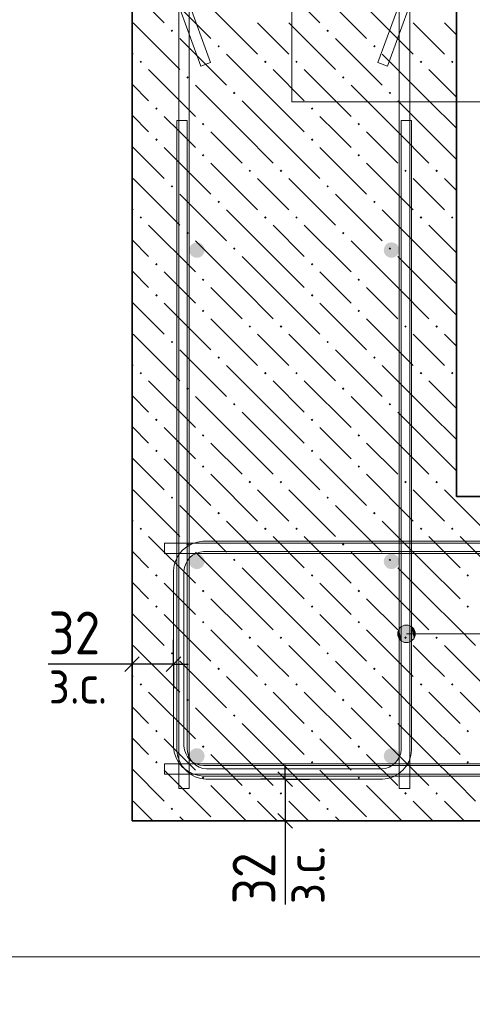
# Model space of a CAD drawing. Header units: millimetres. Extents: x 0 to 42000, y 0 to 29700.
# Tile 3 of 18: x 5334 to 7660, y 5756 to 10817. Entities that reach past the tile are written whole.
import ezdxf

# ---------------------------------------------------------------- set-up
doc = ezdxf.new("R2010")
doc.units = ezdxf.units.MM
for name, color, linetype, lineweight in [('Standard', 7, 'Continuous', 25), ('ЖБ Стена верхний уровень', 7, 'Continuous', 35), ('Позиционная метка линия выноска', 7, 'Continuous', 13), ('Стена обрамление П-обр.', 7, 'Continuous', 35), ('Стена фоновая арматура У1', 7, 'Continuous', 18), ('Стена фоновая арматура Х1', 7, 'Continuous', 35), ('Стена фоновая затяжка С-обр.', 52, 'Continuous', 25)]:
    doc.layers.add(name, color=color, linetype=linetype, lineweight=lineweight)
doc.layers.add('Размерная выноска', color=7, linetype='Continuous')
doc.styles.add('ISOCPEUR', font='txt')

msp = doc.modelspace()

# ---------------------------------------------------------------- hatches: boundary and pattern name
at = {"layer": 'ЖБ Стена верхний уровень', "linetype": 'Continuous', "lineweight": 18, "transparency": 33554687}
for points in [[(6110.2, 10760.3), (6116.8, 10766.8), (6123.3, 10760.3), (6116.8, 10753.8)], [(6910.2, 10760.3), (6916.8, 10766.8), (6923.3, 10760.3), (6916.8, 10753.8)], [(6350.3, 10680.3), (6356.8, 10686.8), (6363.3, 10680.3), (6356.8, 10673.8)], [(7150.3, 10680.3), (7156.8, 10686.8), (7163.3, 10680.3), (7156.8, 10673.8)], [(5950.3, 10600.3), (5956.8, 10606.8), (5963.2, 10600.3), (5956.8, 10593.8)], [(6590.2, 10600.3), (6596.7, 10606.8), (6603.3, 10600.3), (6596.7, 10593.8)], [(6750.3, 10600.3), (6756.8, 10606.8), (6763.3, 10600.3), (6756.8, 10593.8)], [(7390.2, 10600.3), (7396.8, 10606.8), (7403.3, 10600.3), (7396.8, 10593.8)], [(7550.3, 10600.3), (7556.8, 10606.8), (7563.3, 10600.3), (7556.8, 10593.8)], [(6190.2, 10520.3), (6196.7, 10526.8), (6203.3, 10520.3), (6196.7, 10513.8)], [(6990.2, 10520.3), (6996.7, 10526.8), (7003.3, 10520.3), (6996.7, 10513.8)], [(6430.2, 10440.3), (6436.8, 10446.8), (6443.3, 10440.3), (6436.8, 10433.8)], [(7230.2, 10440.3), (7236.8, 10446.8), (7243.3, 10440.3), (7236.8, 10433.8)], [(6030.2, 10360.3), (6036.8, 10366.8), (6043.3, 10360.3), (6036.8, 10353.8)], [(6830.2, 10360.3), (6836.8, 10366.8), (6843.3, 10360.3), (6836.8, 10353.8)], [(6270.3, 10280.3), (6276.7, 10286.8), (6283.3, 10280.3), (6276.7, 10273.8)], [(7070.3, 10280.3), (7076.7, 10286.8), (7083.3, 10280.3), (7076.7, 10273.8)], [(6030.2, 10200.3), (6036.8, 10206.8), (6043.3, 10200.3), (6036.8, 10193.8)], [(6830.2, 10200.3), (6836.8, 10206.8), (6843.3, 10200.3), (6836.8, 10193.8)], [(6270.3, 10120.3), (6276.7, 10126.8), (6283.3, 10120.3), (6276.7, 10113.8)], [(7070.3, 10120.3), (7076.7, 10126.8), (7083.3, 10120.3), (7076.7, 10113.8)], [(6510.2, 10040.3), (6516.8, 10046.8), (6523.3, 10040.3), (6516.8, 10033.8)], [(6670.3, 10040.3), (6676.7, 10046.8), (6683.3, 10040.3), (6676.7, 10033.8)], [(7310.2, 10040.3), (7316.8, 10046.8), (7323.3, 10040.3), (7316.8, 10033.8)], [(7470.3, 10040.3), (7476.7, 10046.8), (7483.3, 10040.3), (7476.7, 10033.8)], [(6110.2, 9960.3), (6116.8, 9966.8), (6123.3, 9960.3), (6116.8, 9953.8)], [(6910.2, 9960.3), (6916.8, 9966.8), (6923.3, 9960.3), (6916.8, 9953.8)], [(6350.3, 9880.3), (6356.8, 9886.8), (6363.3, 9880.3), (6356.8, 9873.8)], [(7150.3, 9880.3), (7156.8, 9886.8), (7163.3, 9880.3), (7156.8, 9873.8)], [(5950.3, 9800.3), (5956.8, 9806.8), (5963.2, 9800.3), (5956.8, 9793.8)], [(6590.2, 9800.3), (6596.7, 9806.8), (6603.3, 9800.3), (6596.7, 9793.8)], [(6750.3, 9800.3), (6756.8, 9806.8), (6763.3, 9800.3), (6756.8, 9793.8)], [(7390.2, 9800.3), (7396.8, 9806.8), (7403.3, 9800.3), (7396.8, 9793.8)], [(7550.3, 9800.3), (7556.8, 9806.8), (7563.3, 9800.3), (7556.8, 9793.8)], [(6190.2, 9720.3), (6196.7, 9726.8), (6203.3, 9720.3), (6196.7, 9713.8)], [(6990.2, 9720.3), (6996.7, 9726.8), (7003.3, 9720.3), (6996.7, 9713.8)], [(6430.2, 9640.3), (6436.8, 9646.8), (6443.3, 9640.3), (6436.8, 9633.8)], [(7230.2, 9640.3), (7236.8, 9646.8), (7243.3, 9640.3), (7236.8, 9633.8)], [(6030.2, 9560.3), (6036.8, 9566.8), (6043.3, 9560.3), (6036.8, 9553.8)], [(6830.2, 9560.3), (6836.8, 9566.8), (6843.3, 9560.3), (6836.8, 9553.8)], [(6270.3, 9480.3), (6276.7, 9486.8), (6283.3, 9480.3), (6276.7, 9473.8)], [(7070.3, 9480.3), (7076.7, 9486.8), (7083.3, 9480.3), (7076.7, 9473.8)], [(6030.2, 9400.3), (6036.8, 9406.8), (6043.3, 9400.3), (6036.8, 9393.8)], [(6830.2, 9400.3), (6836.8, 9406.8), (6843.3, 9400.3), (6836.8, 9393.8)], [(6270.3, 9320.3), (6276.7, 9326.8), (6283.3, 9320.3), (6276.7, 9313.8)], [(7070.3, 9320.3), (7076.7, 9326.8), (7083.3, 9320.3), (7076.7, 9313.8)], [(6510.2, 9240.3), (6516.8, 9246.8), (6523.3, 9240.3), (6516.8, 9233.8)], [(6670.3, 9240.3), (6676.7, 9246.8), (6683.3, 9240.3), (6676.7, 9233.8)], [(7310.2, 9240.3), (7316.8, 9246.8), (7323.3, 9240.3), (7316.8, 9233.8)], [(7470.3, 9240.3), (7476.7, 9246.8), (7483.3, 9240.3), (7476.7, 9233.8)], [(6110.2, 9160.3), (6116.8, 9166.8), (6123.3, 9160.3), (6116.8, 9153.8)], [(6910.2, 9160.3), (6916.8, 9166.8), (6923.3, 9160.3), (6916.8, 9153.8)], [(6350.3, 9080.3), (6356.8, 9086.8), (6363.3, 9080.3), (6356.8, 9073.8)], [(7150.3, 9080.3), (7156.8, 9086.8), (7163.3, 9080.3), (7156.8, 9073.8)], [(5950.3, 9000.3), (5956.8, 9006.8), (5963.2, 9000.3), (5956.8, 8993.8)], [(6590.2, 9000.3), (6596.7, 9006.8), (6603.3, 9000.3), (6596.7, 8993.8)], [(6750.3, 9000.3), (6756.8, 9006.8), (6763.3, 9000.3), (6756.8, 8993.8)], [(7390.2, 9000.3), (7396.8, 9006.8), (7403.3, 9000.3), (7396.8, 8993.8)], [(7550.3, 9000.3), (7556.8, 9006.8), (7563.3, 9000.3), (7556.8, 8993.8)], [(6190.2, 8920.3), (6196.7, 8926.8), (6203.3, 8920.3), (6196.7, 8913.8)], [(6990.2, 8920.3), (6996.7, 8926.8), (7003.3, 8920.3), (6996.7, 8913.8)], [(6430.2, 8840.3), (6436.8, 8846.8), (6443.3, 8840.3), (6436.8, 8833.8)], [(7230.2, 8840.3), (7236.8, 8846.8), (7243.3, 8840.3), (7236.8, 8833.8)], [(6030.2, 8760.3), (6036.8, 8766.8), (6043.3, 8760.3), (6036.8, 8753.8)], [(6830.2, 8760.3), (6836.8, 8766.8), (6843.3, 8760.3), (6836.8, 8753.8)], [(6270.3, 8680.3), (6276.7, 8686.8), (6283.3, 8680.3), (6276.7, 8673.8)], [(7070.3, 8680.3), (7076.7, 8686.8), (7083.3, 8680.3), (7076.7, 8673.8)], [(6030.2, 8600.3), (6036.8, 8606.8), (6043.3, 8600.3), (6036.8, 8593.8)], [(6830.2, 8600.3), (6836.8, 8606.8), (6843.3, 8600.3), (6836.8, 8593.8)], [(6270.3, 8520.3), (6276.7, 8526.8), (6283.3, 8520.3), (6276.7, 8513.8)], [(7070.3, 8520.3), (7076.7, 8526.8), (7083.3, 8520.3), (7076.7, 8513.8)], [(6510.2, 8440.3), (6516.8, 8446.8), (6523.3, 8440.3), (6516.8, 8433.8)], [(6670.3, 8440.3), (6676.7, 8446.8), (6683.3, 8440.3), (6676.7, 8433.8)], [(7310.2, 8440.3), (7316.8, 8446.8), (7323.3, 8440.3), (7316.8, 8433.8)], [(7470.3, 8440.3), (7476.7, 8446.8), (7483.3, 8440.3), (7476.7, 8433.8)], [(6110.2, 8360.3), (6116.8, 8366.8), (6123.3, 8360.3), (6116.8, 8353.8)], [(6910.2, 8360.3), (6916.8, 8366.8), (6923.3, 8360.3), (6916.8, 8353.8)], [(6350.3, 8280.3), (6356.8, 8286.8), (6363.3, 8280.3), (6356.8, 8273.8)], [(7150.3, 8280.3), (7156.8, 8286.8), (7163.3, 8280.3), (7156.8, 8273.8)], [(5950.3, 8200.3), (5956.8, 8206.8), (5963.2, 8200.3), (5956.8, 8193.8)], [(6590.2, 8200.3), (6596.7, 8206.8), (6603.3, 8200.3), (6596.7, 8193.8)], [(6750.3, 8200.3), (6756.8, 8206.8), (6763.3, 8200.3), (6756.8, 8193.8)], [(7390.2, 8200.3), (7396.8, 8206.8), (7403.3, 8200.3), (7396.8, 8193.8)], [(7550.3, 8200.3), (7556.8, 8206.8), (7563.3, 8200.3), (7556.8, 8193.8)], [(6190.2, 8120.3), (6196.7, 8126.8), (6203.3, 8120.3), (6196.7, 8113.8)], [(6990.2, 8120.3), (6996.7, 8126.8), (7003.3, 8120.3), (6996.7, 8113.8)], [(6430.2, 8040.3), (6436.8, 8046.8), (6443.3, 8040.3), (6436.8, 8033.8)], [(7230.2, 8040.3), (7236.8, 8046.8), (7243.3, 8040.3), (7236.8, 8033.8)], [(6030.2, 7960.3), (6036.8, 7966.8), (6043.3, 7960.3), (6036.8, 7953.8)], [(6830.2, 7960.3), (6836.8, 7966.8), (6843.3, 7960.3), (6836.8, 7953.8)], [(7630.2, 7960.3), (7636.8, 7966.8), (7643.3, 7960.3), (7636.8, 7953.8)], [(6270.3, 7880.3), (6276.7, 7886.8), (6283.3, 7880.3), (6276.7, 7873.8)], [(7070.3, 7880.3), (7076.7, 7886.8), (7083.3, 7880.3), (7076.7, 7873.8)], [(6030.2, 7800.3), (6036.8, 7806.8), (6043.3, 7800.3), (6036.8, 7793.8)], [(6830.2, 7800.3), (6836.8, 7806.8), (6843.3, 7800.3), (6836.8, 7793.8)], [(7630.2, 7800.3), (7636.8, 7806.8), (7643.3, 7800.3), (7636.8, 7793.8)], [(6270.3, 7720.3), (6276.7, 7726.8), (6283.3, 7720.3), (6276.7, 7713.8)], [(7070.3, 7720.3), (7076.7, 7726.8), (7083.3, 7720.3), (7076.7, 7713.8)], [(6510.2, 7640.3), (6516.8, 7646.8), (6523.3, 7640.3), (6516.8, 7633.8)], [(6670.3, 7640.3), (6676.7, 7646.8), (6683.3, 7640.3), (6676.7, 7633.8)], [(7310.2, 7640.3), (7316.8, 7646.8), (7323.3, 7640.3), (7316.8, 7633.8)], [(7470.3, 7640.3), (7476.7, 7646.8), (7483.3, 7640.3), (7476.7, 7633.8)], [(6110.2, 7560.3), (6116.8, 7566.8), (6123.3, 7560.3), (6116.8, 7553.8)], [(6910.2, 7560.3), (6916.8, 7566.8), (6923.3, 7560.3), (6916.8, 7553.8)], [(6350.3, 7480.3), (6356.8, 7486.8), (6363.3, 7480.3), (6356.8, 7473.8)], [(7150.3, 7480.3), (7156.8, 7486.8), (7163.3, 7480.3), (7156.8, 7473.8)], [(5950.3, 7400.3), (5956.8, 7406.8), (5963.2, 7400.3), (5956.8, 7393.8)], [(6590.2, 7400.3), (6596.7, 7406.8), (6603.3, 7400.3), (6596.7, 7393.8)], [(6750.3, 7400.3), (6756.8, 7406.8), (6763.3, 7400.3), (6756.8, 7393.8)], [(7390.2, 7400.3), (7396.8, 7406.8), (7403.3, 7400.3), (7396.8, 7393.8)], [(7550.3, 7400.3), (7556.8, 7406.8), (7563.3, 7400.3), (7556.8, 7393.8)], [(6190.2, 7320.3), (6196.7, 7326.8), (6203.3, 7320.3), (6196.7, 7313.8)], [(6990.2, 7320.3), (6996.7, 7326.8), (7003.3, 7320.3), (6996.7, 7313.8)], [(6430.2, 7240.3), (6436.8, 7246.8), (6443.3, 7240.3), (6436.8, 7233.8)], [(7230.2, 7240.3), (7236.8, 7246.8), (7243.3, 7240.3), (7236.8, 7233.8)], [(6030.2, 7160.3), (6036.8, 7166.8), (6043.3, 7160.3), (6036.8, 7153.8)], [(6830.2, 7160.3), (6836.8, 7166.8), (6843.3, 7160.3), (6836.8, 7153.8)], [(7630.2, 7160.3), (7636.8, 7166.8), (7643.3, 7160.3), (7636.8, 7153.8)], [(6270.3, 7080.3), (6276.7, 7086.8), (6283.3, 7080.3), (6276.7, 7073.8)], [(7070.3, 7080.3), (7076.7, 7086.8), (7083.3, 7080.3), (7076.7, 7073.8)], [(6030.2, 7000.3), (6036.8, 7006.8), (6043.3, 7000.3), (6036.8, 6993.8)], [(6830.2, 7000.3), (6836.8, 7006.8), (6843.3, 7000.3), (6836.8, 6993.8)], [(7630.2, 7000.3), (7636.8, 7006.8), (7643.3, 7000.3), (7636.8, 6993.8)], [(6270.3, 6920.3), (6276.7, 6926.8), (6283.3, 6920.3), (6276.7, 6913.8)], [(7070.3, 6920.3), (7076.7, 6926.8), (7083.3, 6920.3), (7076.7, 6913.8)], [(6510.2, 6840.3), (6516.8, 6846.8), (6523.3, 6840.3), (6516.8, 6833.8)], [(6670.3, 6840.3), (6676.7, 6846.8), (6683.3, 6840.3), (6676.7, 6833.8)], [(7310.2, 6840.3), (7316.8, 6846.8), (7323.3, 6840.3), (7316.8, 6833.8)], [(7470.3, 6840.3), (7476.7, 6846.8), (7483.3, 6840.3), (7476.7, 6833.8)], [(6110.2, 6760.3), (6116.8, 6766.8), (6123.3, 6760.3), (6116.8, 6753.8)], [(6910.2, 6760.3), (6916.8, 6766.8), (6923.3, 6760.3), (6916.8, 6753.8)]]:
    msp.add_hatch(color=7, dxfattribs=at).paths.add_polyline_path(points, flags=16)
at = {"layer": 'Позиционная метка линия выноска', "linetype": 'Continuous', "lineweight": 13, "transparency": 33554687}
for points in [[(7299, 7621.9), (7299, 7699.3), (7282.8, 7683.1)], [(7321.5, 7615.6), (7321.5, 7705.6), (7299, 7699.3)], [(7321.5, 7615.6), (7299, 7699.3), (7299, 7621.9)], [(7344, 7621.9), (7344, 7699.3), (7321.5, 7705.6)], [(7344, 7621.9), (7321.5, 7705.6), (7321.5, 7615.6)], [(7360.2, 7638.1), (7360.2, 7683.1), (7344, 7699.3)], [(7360.2, 7638.1), (7344, 7699.3), (7344, 7621.9)], [(7282.8, 7638.1), (7282.8, 7683.1), (7276.5, 7660.6)], [(7299, 7621.9), (7282.8, 7683.1), (7282.8, 7638.1)], [(7360.2, 7683.1), (7360.2, 7638.1), (7366.5, 7660.6)]]:
    msp.add_hatch(color=7, dxfattribs=at).paths.add_polyline_path(points)
at = {"layer": 'Стена фоновая арматура Х1', "linetype": 'Continuous', "lineweight": 18, "transparency": 33554687}
for points in [[(6284.8, 9632.8), (6281.8, 9648.1), (6273.1, 9661.1), (6260.1, 9669.7), (6244.8, 9672.8), (6229.5, 9669.7), (6216.5, 9661.1), (6207.9, 9648.1), (6204.8, 9632.8), (6207.9, 9617.5), (6216.5, 9604.5), (6229.5, 9595.8), (6244.8, 9592.8), (6260.1, 9595.8), (6273.1, 9604.5), (6281.8, 9617.5)], [(7284.8, 9632.8), (7281.8, 9648.1), (7273.1, 9661.1), (7260.1, 9669.7), (7244.8, 9672.8), (7229.5, 9669.7), (7216.5, 9661.1), (7207.9, 9648.1), (7204.8, 9632.8), (7207.9, 9617.5), (7216.5, 9604.5), (7229.5, 9595.8), (7244.8, 9592.8), (7260.1, 9595.8), (7273.1, 9604.5), (7281.8, 9617.5)], [(6284.8, 8032.8), (6281.8, 8048.1), (6273.1, 8061.1), (6260.1, 8069.7), (6244.8, 8072.8), (6229.5, 8069.7), (6216.5, 8061.1), (6207.9, 8048.1), (6204.8, 8032.8), (6207.9, 8017.5), (6216.5, 8004.5), (6229.5, 7995.8), (6244.8, 7992.8), (6260.1, 7995.8), (6273.1, 8004.5), (6281.8, 8017.5)], [(7284.8, 8032.8), (7281.8, 8048.1), (7273.1, 8061.1), (7260.1, 8069.7), (7244.8, 8072.8), (7229.5, 8069.7), (7216.5, 8061.1), (7207.9, 8048.1), (7204.8, 8032.8), (7207.9, 8017.5), (7216.5, 8004.5), (7229.5, 7995.8), (7244.8, 7992.8), (7260.1, 7995.8), (7273.1, 8004.5), (7281.8, 8017.5)], [(6284.8, 7032.8), (6281.8, 7048.1), (6273.1, 7061.1), (6260.1, 7069.7), (6244.8, 7072.8), (6229.5, 7069.7), (6216.5, 7061.1), (6207.9, 7048.1), (6204.8, 7032.8), (6207.9, 7017.5), (6216.5, 7004.5), (6229.5, 6995.8), (6244.8, 6992.8), (6260.1, 6995.8), (6273.1, 7004.5), (6281.8, 7017.5)], [(7284.8, 7032.8), (7281.8, 7048.1), (7273.1, 7061.1), (7260.1, 7069.7), (7244.8, 7072.8), (7229.5, 7069.7), (7216.5, 7061.1), (7207.9, 7048.1), (7204.8, 7032.8), (7207.9, 7017.5), (7216.5, 7004.5), (7229.5, 6995.8), (7244.8, 6992.8), (7260.1, 6995.8), (7273.1, 7004.5), (7281.8, 7017.5)]]:
    msp.add_hatch(color=7, dxfattribs=at).paths.add_polyline_path(points)

# ---------------------------------------------------------------- linework, layer by layer
at = {"layer": 'Standard', "color": 7, "linetype": 'Continuous', "lineweight": -3, "transparency": 33554687}
for p, q in [((5911.5, 7504.7), (5911.5, 7629.7)), ((6124.8, 7504.7), (6124.8, 7629.7)), ((5911.5, 7504.7), (5836.5, 7504.7)), ((5911.5, 7504.7), (5911.5, 7379.7)), ((6124.8, 7504.7), (5911.5, 7504.7)), ((6124.8, 7504.7), (6124.8, 7379.7)), ((6124.8, 7504.7), (6199.8, 7504.7)), ((6698.1, 6912.8), (6698.1, 6987.8)), ((6698.1, 6912.8), (6573.1, 6912.8)), ((6698.1, 6912.8), (6823.1, 6912.8)), ((6698.1, 6912.8), (6698.1, 6699.4)), ((6698.1, 6699.4), (6573.1, 6699.4)), ((6698.1, 6699.4), (6823.1, 6699.4)), ((6698.1, 6699.4), (6698.1, 6624.4))]:
    msp.add_line(p, q, dxfattribs=at)
at = {"layer": 'Standard', "color": 7, "linetype": 'Continuous', "lineweight": 25, "transparency": 33554687}
for p, q in [((5949, 7542.2), (5874, 7467.2)), ((6162.3, 7542.2), (6087.3, 7467.2)), ((6660.6, 6950.3), (6735.6, 6875.3)), ((6660.6, 6736.9), (6735.6, 6661.9))]:
    msp.add_line(p, q, dxfattribs=at)
at = {"layer": 'Standard', "color": 7, "linetype": 'Continuous', "lineweight": 13, "transparency": 33554687}
msp.add_lwpolyline([(28500, 29200), (2000, 29200), (2000, 6000), (28500, 6000), (28500, 29200)], dxfattribs=at)
at = {"layer": 'ЖБ Стена верхний уровень', "color": 7, "linetype": 'Continuous', "lineweight": 35, "transparency": 33554687}
for p, q in [((5911.5, 12630.9), (5911.5, 6699.4)), ((7578.2, 8366.1), (7578.2, 12630.9)), ((11409.7, 8366.1), (7578.2, 8366.1)), ((5911.5, 6699.4), (7578.2, 6699.4)), ((7578.2, 6699.4), (11409.7, 6699.4))]:
    msp.add_line(p, q, dxfattribs=at)
at = {"layer": 'ЖБ Стена верхний уровень', "color": 9, "linetype": 'Continuous', "lineweight": 18, "true_color": 0xc7c7c7, "transparency": 33554687}
for p, q in [((6636.8, 11040.3), (6876.7, 10800.3)), ((5911.5, 10965.6), (6076.7, 10800.3)), ((6076.7, 10960.3), (6316.8, 10720.3)), ((6876.7, 10960.3), (7116.8, 10720.3)), ((6316.8, 10880.3), (6556.8, 10640.3)), ((7116.8, 10880.3), (7356.8, 10640.3)), ((5916.8, 10800.3), (6156.8, 10560.3)), ((6636.8, 10720.3), (6556.8, 10800.3)), ((6716.8, 10800.3), (6956.8, 10560.3)), ((7436.8, 10720.3), (7356.8, 10800.3)), ((7516.8, 10800.3), (7578.2, 10738.9)), ((6156.8, 10720.3), (6396.7, 10480.3)), ((6716.8, 10640.3), (6636.8, 10720.3)), ((6956.8, 10720.3), (7196.7, 10480.3)), ((7516.8, 10640.3), (7436.8, 10720.3)), ((5916.8, 10640.3), (5911.5, 10645.6)), ((6636.8, 10400.3), (6396.7, 10640.3)), ((7436.8, 10400.3), (7196.7, 10640.3)), ((5996.7, 10560.3), (6236.8, 10320.3)), ((6636.8, 10560.3), (6796.7, 10400.3)), ((6796.7, 10560.3), (7036.8, 10320.3)), ((7436.8, 10560.3), (7578.2, 10418.9)), ((5911.5, 10485.6), (5996.7, 10400.3)), ((6476.7, 10240.3), (6236.8, 10480.3)), ((7276.7, 10240.3), (7036.8, 10480.3)), ((6476.7, 10400.3), (6636.8, 10240.3)), ((6636.8, 10400.3), (6796.7, 10240.3)), ((7276.7, 10400.3), (7436.8, 10240.3)), ((7436.8, 10400.3), (7578.2, 10258.9)), ((5911.5, 10325.6), (5996.7, 10240.3)), ((6156.8, 10240.3), (6076.7, 10320.3)), ((6956.8, 10240.3), (6876.7, 10320.3)), ((6236.8, 10160.3), (6156.8, 10240.3)), ((6316.8, 10240.3), (6476.7, 10080.3)), ((6476.7, 10240.3), (6636.8, 10080.3)), ((6636.8, 10240.3), (6876.7, 10000.3)), ((7036.8, 10160.3), (6956.8, 10240.3)), ((7116.8, 10240.3), (7276.7, 10080.3)), ((7276.7, 10240.3), (7436.8, 10080.3)), ((7436.8, 10240.3), (7578.2, 10098.9)), ((5911.5, 10165.6), (6076.7, 10000.3)), ((6076.7, 10160.3), (6316.8, 9920.3)), ((6876.7, 10160.3), (7116.8, 9920.3)), ((6316.8, 10080.3), (6556.8, 9840.3)), ((7116.8, 10080.3), (7356.8, 9840.3)), ((5916.8, 10000.3), (6156.8, 9760.3)), ((6636.8, 9920.3), (6556.8, 10000.3)), ((6716.8, 10000.3), (6956.8, 9760.3)), ((7436.8, 9920.3), (7356.8, 10000.3)), ((7516.8, 10000.3), (7578.2, 9938.9)), ((6156.8, 9920.3), (6396.7, 9680.3)), ((6716.8, 9840.3), (6636.8, 9920.3)), ((6956.8, 9920.3), (7196.7, 9680.3)), ((7516.8, 9840.3), (7436.8, 9920.3)), ((5916.8, 9840.3), (5911.5, 9845.6)), ((6636.8, 9600.3), (6396.7, 9840.3)), ((7436.8, 9600.3), (7196.7, 9840.3)), ((5996.7, 9760.3), (6236.8, 9520.3)), ((6636.8, 9760.3), (6796.7, 9600.3)), ((6796.7, 9760.3), (7036.8, 9520.3)), ((7436.8, 9760.3), (7578.2, 9618.9)), ((5911.5, 9685.6), (5996.7, 9600.3)), ((6476.7, 9440.3), (6236.8, 9680.3)), ((7276.7, 9440.3), (7036.8, 9680.3)), ((6476.7, 9600.3), (6636.8, 9440.3)), ((6636.8, 9600.3), (6796.7, 9440.3)), ((7276.7, 9600.3), (7436.8, 9440.3)), ((7436.8, 9600.3), (7578.2, 9458.9)), ((5911.5, 9525.6), (5996.7, 9440.3)), ((6156.8, 9440.3), (6076.7, 9520.3)), ((6956.8, 9440.3), (6876.7, 9520.3)), ((6236.8, 9360.3), (6156.8, 9440.3)), ((6316.8, 9440.3), (6476.7, 9280.3)), ((6476.7, 9440.3), (6636.8, 9280.3)), ((6636.8, 9440.3), (6876.7, 9200.3)), ((7036.8, 9360.3), (6956.8, 9440.3)), ((7116.8, 9440.3), (7276.7, 9280.3)), ((7276.7, 9440.3), (7436.8, 9280.3)), ((7436.8, 9440.3), (7578.2, 9298.9)), ((5911.5, 9365.6), (6076.7, 9200.3)), ((6076.7, 9360.3), (6316.8, 9120.3)), ((6876.7, 9360.3), (7116.8, 9120.3)), ((6316.8, 9280.3), (6556.8, 9040.3)), ((7116.8, 9280.3), (7356.8, 9040.3)), ((5916.8, 9200.3), (6156.8, 8960.3)), ((6636.8, 9120.3), (6556.8, 9200.3)), ((6716.8, 9200.3), (6956.8, 8960.3)), ((7436.8, 9120.3), (7356.8, 9200.3)), ((7516.8, 9200.3), (7578.2, 9138.9)), ((6156.8, 9120.3), (6396.7, 8880.3)), ((6716.8, 9040.3), (6636.8, 9120.3)), ((6956.8, 9120.3), (7196.7, 8880.3)), ((7516.8, 9040.3), (7436.8, 9120.3)), ((5916.8, 9040.3), (5911.5, 9045.6)), ((6636.8, 8800.3), (6396.7, 9040.3)), ((7436.8, 8800.3), (7196.7, 9040.3)), ((5996.7, 8960.3), (6236.8, 8720.3)), ((6636.8, 8960.3), (6796.7, 8800.3)), ((6796.7, 8960.3), (7036.8, 8720.3)), ((7436.8, 8960.3), (7578.2, 8818.9)), ((5911.5, 8885.6), (5996.7, 8800.3)), ((6476.7, 8640.3), (6236.8, 8880.3)), ((7276.7, 8640.3), (7036.8, 8880.3)), ((6476.7, 8800.3), (6636.8, 8640.3)), ((6636.8, 8800.3), (6796.7, 8640.3)), ((7276.7, 8800.3), (7436.8, 8640.3)), ((7436.8, 8800.3), (7578.2, 8658.9)), ((5911.5, 8725.6), (5996.7, 8640.3)), ((6156.8, 8640.3), (6076.7, 8720.3)), ((6956.8, 8640.3), (6876.7, 8720.3)), ((6236.8, 8560.3), (6156.8, 8640.3)), ((6316.8, 8640.3), (6476.7, 8480.3)), ((6476.7, 8640.3), (6636.8, 8480.3)), ((6636.8, 8640.3), (6876.7, 8400.3)), ((7036.8, 8560.3), (6956.8, 8640.3)), ((7116.8, 8640.3), (7276.7, 8480.3)), ((7276.7, 8640.3), (7436.8, 8480.3)), ((7436.8, 8640.3), (7578.2, 8498.9)), ((5911.5, 8565.6), (6076.7, 8400.3)), ((6076.7, 8560.3), (6316.8, 8320.3)), ((6876.7, 8560.3), (7116.8, 8320.3)), ((6316.8, 8480.3), (6556.8, 8240.3)), ((7116.8, 8480.3), (7356.8, 8240.3)), ((5916.8, 8400.3), (6156.8, 8160.3)), ((6636.8, 8320.3), (6556.8, 8400.3)), ((6716.8, 8400.3), (6956.8, 8160.3)), ((7436.8, 8320.3), (7356.8, 8400.3)), ((7516.8, 8400.3), (7578.2, 8338.9)), ((6156.8, 8320.3), (6396.7, 8080.3)), ((6716.8, 8240.3), (6636.8, 8320.3)), ((6956.8, 8320.3), (7196.7, 8080.3)), ((7516.8, 8240.3), (7436.8, 8320.3)), ((7578.2, 8338.9), (7756.8, 8160.3)), ((5916.8, 8240.3), (5911.5, 8245.6)), ((6636.8, 8000.3), (6396.7, 8240.3)), ((7436.8, 8000.3), (7196.7, 8240.3)), ((5996.7, 8160.3), (6236.8, 7920.3)), ((6636.8, 8160.3), (6796.7, 8000.3)), ((6796.7, 8160.3), (7036.8, 7920.3)), ((7436.8, 8160.3), (7578.2, 8018.9)), ((7596.8, 8160.3), (7836.8, 7920.3)), ((5911.5, 8085.6), (5996.7, 8000.3)), ((6476.7, 7840.3), (6236.8, 8080.3)), ((7276.7, 7840.3), (7036.8, 8080.3)), ((6476.7, 8000.3), (6636.8, 7840.3)), ((6636.8, 8000.3), (6796.7, 7840.3)), ((7276.7, 8000.3), (7436.8, 7840.3)), ((7436.8, 8000.3), (7578.2, 7858.9)), ((7578.2, 8018.9), (7596.8, 8000.3)), ((5911.5, 7925.6), (5996.7, 7840.3)), ((6156.8, 7840.3), (6076.7, 7920.3)), ((6956.8, 7840.3), (6876.7, 7920.3)), ((7578.2, 7858.9), (7596.8, 7840.3)), ((6236.8, 7760.3), (6156.8, 7840.3)), ((6316.8, 7840.3), (6476.7, 7680.3)), ((6476.7, 7840.3), (6636.8, 7680.3)), ((6636.8, 7840.3), (6876.7, 7600.3)), ((7036.8, 7760.3), (6956.8, 7840.3)), ((7116.8, 7840.3), (7276.7, 7680.3)), ((7276.7, 7840.3), (7436.8, 7680.3)), ((7436.8, 7840.3), (7578.2, 7698.9)), ((5911.5, 7765.6), (6076.7, 7600.3)), ((6076.7, 7760.3), (6316.8, 7520.3)), ((6876.7, 7760.3), (7116.8, 7520.3)), ((7578.2, 7698.9), (7676.7, 7600.3)), ((6316.8, 7680.3), (6556.8, 7440.3)), ((7116.8, 7680.3), (7356.8, 7440.3)), ((5916.8, 7600.3), (6156.8, 7360.3)), ((6636.8, 7520.3), (6556.8, 7600.3)), ((6716.8, 7600.3), (6956.8, 7360.3)), ((7436.8, 7520.3), (7356.8, 7600.3)), ((7516.8, 7600.3), (7578.2, 7538.9)), ((6156.8, 7520.3), (6396.7, 7280.3)), ((6716.8, 7440.3), (6636.8, 7520.3)), ((6956.8, 7520.3), (7196.7, 7280.3)), ((7516.8, 7440.3), (7436.8, 7520.3)), ((7578.2, 7538.9), (7756.8, 7360.3)), ((5916.8, 7440.3), (5911.5, 7445.6)), ((6636.8, 7200.3), (6396.7, 7440.3)), ((7436.8, 7200.3), (7196.7, 7440.3)), ((5996.7, 7360.3), (6236.8, 7120.3)), ((6636.8, 7360.3), (6796.7, 7200.3)), ((6796.7, 7360.3), (7036.8, 7120.3)), ((7436.8, 7360.3), (7578.2, 7218.9)), ((7596.8, 7360.3), (7836.8, 7120.3)), ((5911.5, 7285.6), (5996.7, 7200.3)), ((6476.7, 7040.3), (6236.8, 7280.3)), ((7276.7, 7040.3), (7036.8, 7280.3)), ((6476.7, 7200.3), (6636.8, 7040.3)), ((6636.8, 7200.3), (6796.7, 7040.3)), ((7276.7, 7200.3), (7436.8, 7040.3)), ((7436.8, 7200.3), (7578.2, 7058.9)), ((7578.2, 7218.9), (7596.8, 7200.3)), ((5911.5, 7125.6), (5996.7, 7040.3)), ((6156.8, 7040.3), (6076.7, 7120.3)), ((6956.8, 7040.3), (6876.7, 7120.3)), ((6236.8, 6960.3), (6156.8, 7040.3)), ((6316.8, 7040.3), (6476.7, 6880.3)), ((6476.7, 7040.3), (6636.8, 6880.3)), ((6636.8, 7040.3), (6876.7, 6800.3)), ((7036.8, 6960.3), (6956.8, 7040.3)), ((7116.8, 7040.3), (7276.7, 6880.3)), ((7276.7, 7040.3), (7436.8, 6880.3)), ((7436.8, 7040.3), (7578.2, 6898.9)), ((7578.2, 7058.9), (7596.8, 7040.3)), ((5911.5, 6965.6), (6076.7, 6800.3)), ((6076.7, 6960.3), (6316.8, 6720.3)), ((6876.7, 6960.3), (7116.8, 6720.3)), ((7578.2, 6898.9), (7676.7, 6800.3)), ((6316.8, 6880.3), (6497.6, 6699.4)), ((7116.8, 6880.3), (7297.6, 6699.4)), ((5916.8, 6800.3), (6017.6, 6699.4)), ((6636.8, 6720.3), (6556.8, 6800.3)), ((6716.8, 6800.3), (6817.6, 6699.4)), ((7436.8, 6720.3), (7356.8, 6800.3)), ((7516.8, 6800.3), (7578.2, 6738.9)), ((7578.2, 6738.9), (7617.6, 6699.4)), ((6156.8, 6720.3), (6177.6, 6699.4)), ((6657.6, 6699.4), (6636.8, 6720.3)), ((6956.8, 6720.3), (6977.6, 6699.4)), ((7457.6, 6699.4), (7436.8, 6720.3))]:
    msp.add_line(p, q, dxfattribs=at)
at = {"layer": 'Позиционная метка линия выноска', "color": 7, "linetype": 'Continuous', "lineweight": 13, "transparency": 33554687}
for p, q in [((7321.5, 7705.6), (7321.5, 7705.6)), ((7276.5, 7660.6), (7276.5, 7660.6)), ((7366.5, 7660.6), (7366.5, 7660.6)), ((7321.5, 7615.6), (7321.5, 7615.6))]:
    msp.add_line(p, q, dxfattribs=at)
for points in [[(9998.5, 10395.1), (6731.8, 10395.1), (6731.8, 11128.4)], [(8121.5, 5756.1), (8121.5, 7660.6), (7321.5, 7660.6)]]:
    msp.add_lwpolyline(points, dxfattribs=at)
msp.add_circle((7321.5, 7660.6), 45, dxfattribs=at)
at = {"layer": 'Размерная выноска', "color": 7, "linetype": 'Continuous', "lineweight": -3, "transparency": 33554687}
for p, q in [((5911.5, 7504.7), (5481.2, 7504.7)), ((6698.1, 6699.4), (6698.1, 6269.2))]:
    msp.add_line(p, q, dxfattribs=at)
at = {"layer": 'Стена обрамление П-обр.', "color": 7, "linetype": 'Continuous', "lineweight": 13, "transparency": 33554687}
for points in [[(7348.2, 10299.4), (7348.2, 7062.6), (7344.4, 7035.2), (7335, 7006.7), (7320.2, 6980.4), (7302.2, 6958.8), (7280.5, 6940.7), (7254.2, 6926), (7225.7, 6916.6), (7198.4, 6912.8), (6291.3, 6912.8), (6263.9, 6916.6), (6235.4, 6926), (6209.2, 6940.7), (6187.5, 6958.8), (6169.4, 6980.4), (6154.7, 7006.7), (6145.3, 7035.2), (6141.5, 7062.6), (6141.5, 10299.4), (6194.8, 10299.4), (6194.8, 7066.2), (6197.5, 7047.3), (6203.7, 7028.3), (6213.5, 7010.8), (6225.4, 6996.6), (6239.5, 6984.8), (6257, 6975), (6276.1, 6968.7), (6295, 6966.1), (7194.7, 6966.1), (7213.6, 6968.7), (7232.7, 6975), (7250.1, 6984.8), (7264.3, 6996.6), (7276.1, 7010.8), (7285.9, 7028.3), (7292.2, 7047.3), (7294.8, 7066.2), (7294.8, 10299.4), (7348.2, 10299.4)], [(7348.2, 10299.4), (7348.2, 7062.6), (7344.4, 7035.2), (7335, 7006.7), (7320.2, 6980.4), (7302.2, 6958.8), (7280.5, 6940.7), (7254.2, 6926), (7225.7, 6916.6), (7198.4, 6912.8), (6291.3, 6912.8), (6263.9, 6916.6), (6235.4, 6926), (6209.2, 6940.7), (6187.5, 6958.8), (6169.4, 6980.4), (6154.7, 7006.7), (6145.3, 7035.2), (6141.5, 7062.6), (6141.5, 10299.4), (6194.8, 10299.4), (6194.8, 7066.2), (6197.5, 7047.3), (6203.7, 7028.3), (6213.5, 7010.8), (6225.4, 6996.6), (6239.5, 6984.8), (6257, 6975), (6276.1, 6968.7), (6295, 6966.1), (7194.7, 6966.1), (7213.6, 6968.7), (7232.7, 6975), (7250.1, 6984.8), (7264.3, 6996.6), (7276.1, 7010.8), (7285.9, 7028.3), (7292.2, 7047.3), (7294.8, 7066.2), (7294.8, 10299.4), (7348.2, 10299.4)], [(9511.5, 6929.4), (6274.6, 6929.4), (6247.3, 6933.2), (6218.8, 6942.6), (6192.5, 6957.3), (6170.8, 6975.4), (6152.7, 6997.1), (6138, 7023.4), (6128.6, 7051.9), (6124.8, 7079.2), (6124.8, 7986.3), (6128.6, 8013.7), (6138, 8042.2), (6152.7, 8068.4), (6170.8, 8090.1), (6192.5, 8108.2), (6218.8, 8122.9), (6247.3, 8132.3), (6274.6, 8136.1), (9511.5, 8136.1)], [(9511.5, 8082.8), (6278.3, 8082.8), (6259.4, 8080.1), (6240.3, 8073.8), (6222.9, 8064.1), (6208.7, 8052.2), (6196.9, 8038.1), (6187.1, 8020.6), (6180.8, 8001.5), (6178.2, 7982.6), (6178.2, 7082.9), (6180.8, 7064), (6187.1, 7044.9), (6196.9, 7027.5), (6208.7, 7013.3), (6222.9, 7001.5), (6240.3, 6991.7), (6259.4, 6985.4), (6278.3, 6982.8), (9511.5, 6982.8)]]:
    msp.add_lwpolyline(points, dxfattribs=at)
at = {"layer": 'Стена фоновая арматура У1', "color": 7, "linetype": 'Continuous', "lineweight": 13, "transparency": 33554687}
for points in [[(6151.5, 6866.1), (6151.5, 12657.6), (6204.8, 12657.6), (6204.8, 6866.1), (6151.5, 6866.1)], [(7284.8, 6866.1), (7284.8, 12657.6), (7338.2, 12657.6), (7338.2, 6866.1), (7284.8, 6866.1)], [(11436.4, 8072.8), (6078.2, 8072.8), (6078.2, 8126.1), (11436.4, 8126.1), (11436.4, 8072.8)], [(11436.4, 6939.4), (6078.2, 6939.4), (6078.2, 6992.8), (11436.4, 6992.8), (11436.4, 6939.4)]]:
    msp.add_lwpolyline(points, dxfattribs=at)
at = {"layer": 'Стена фоновая затяжка С-обр.', "color": 98, "linetype": 'Continuous', "lineweight": 13, "true_color": 0x005000, "transparency": 33554687}
for points in [[(6195.8, 10923.8), (6314.8, 10597), (6264.6, 10578.8), (6145.4, 10906.4)], [(7174.9, 10597), (7293.8, 10923.8)], [(7344.3, 10906.4), (7225, 10578.8), (7174.9, 10597)]]:
    msp.add_lwpolyline(points, dxfattribs=at)

# ---------------------------------------------------------------- texts
at = {"layer": 'Standard', "color": 7, "linetype": 'Continuous', "lineweight": 25, "transparency": 33554687, "insert": (5482.3, 7554.7), "char_height": 220, "width": 403.932, "attachment_point": 7, "style": 'ISOCPEUR'}
msp.add_mtext('\\W0.87;32', dxfattribs=at)
at = {"layer": 'Standard', "color": 7, "linetype": 'Continuous', "lineweight": 18, "transparency": 33554687, "insert": (5483.2, 7301.6), "char_height": 200, "width": 459.942, "attachment_point": 7, "style": 'ISOCPEUR'}
msp.add_mtext('\\W0.90;з.с.', dxfattribs=at)
at = {"layer": 'Standard', "color": 7, "linetype": 'Continuous', "lineweight": 18, "transparency": 33554687, "insert": (6901.3, 6271.1), "char_height": 200, "width": 459.949, "attachment_point": 7, "rotation": 90, "style": 'ISOCPEUR'}
msp.add_mtext('\\W0.90;з.с.', dxfattribs=at)
at = {"layer": 'Standard', "color": 7, "linetype": 'Continuous', "lineweight": 25, "transparency": 33554687, "insert": (6648.1, 6270.3), "char_height": 220, "width": 403.924, "attachment_point": 7, "rotation": 90, "style": 'ISOCPEUR'}
msp.add_mtext('\\W0.87;32', dxfattribs=at)

doc.saveas('drawing.dxf')
